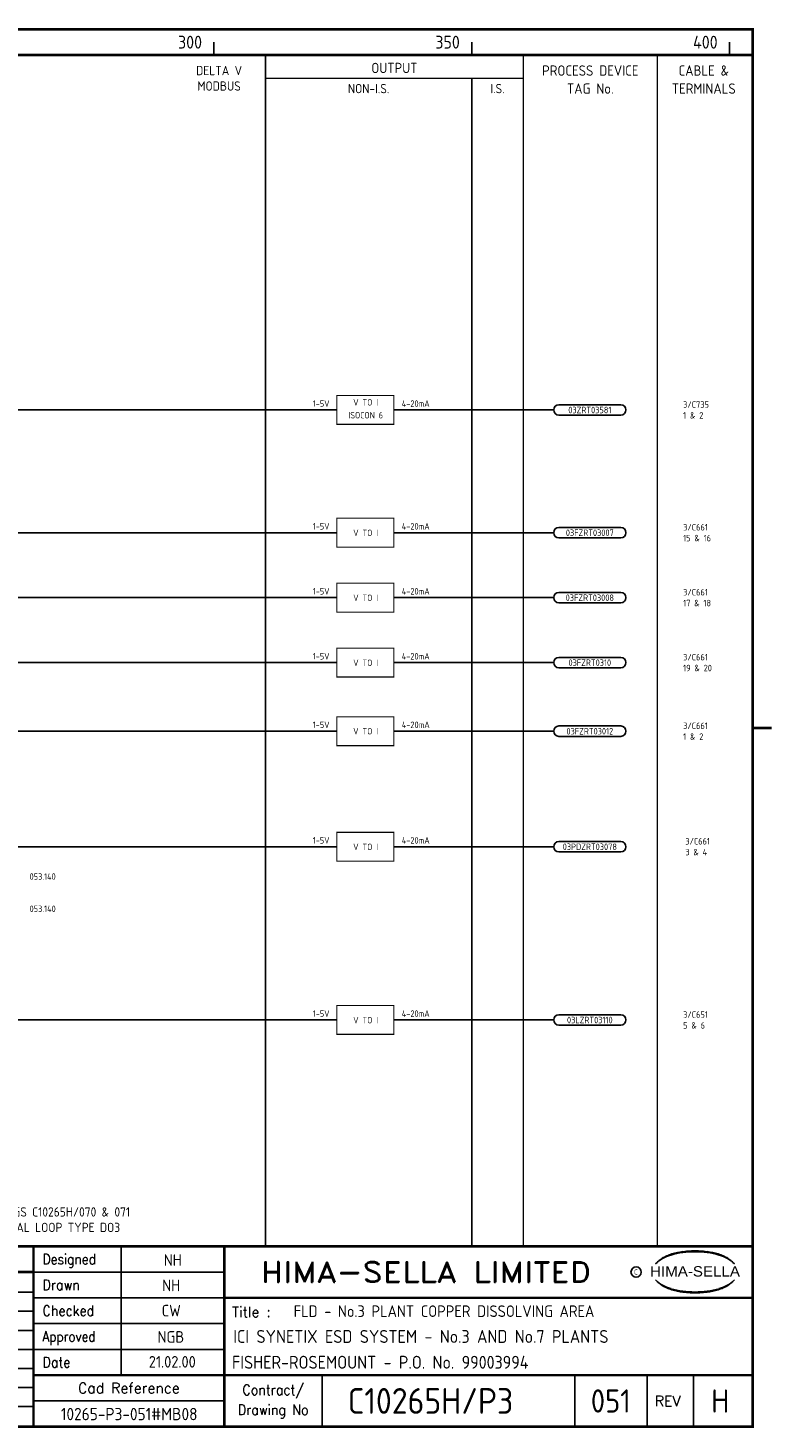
# Model space of a CAD drawing. Extents: x 0 to 408, y 0 to 275.
# Tile 3 of 3: x 264 to 408, y 0 to 272. Entities that reach past the tile are written whole.
import ezdxf
from ezdxf.enums import TextEntityAlignment as Align

# ---------------------------------------------------------------- set-up
doc = ezdxf.new("R2010")
doc.units = 0
doc.header["$LTSCALE"] = 0.25
doc.header["$MEASUREMENT"] = 0
doc.linetypes.add('HIDDEN', pattern=[0.375, 0.25, -0.125])
doc.layers.get('0').update_dxf_attribs({"color": 41, "linetype": 'CONTINUOUS'})
for name, color, linetype in [('00-DRG_FRAME', 12, 'CONTINUOUS'), ('02-TEXT', 2, 'CONTINUOUS'), ('051', 7, 'CONTINUOUS'), ('051-TEXT', 2, 'CONTINUOUS')]:
    doc.layers.add(name, color=color, linetype=linetype)
doc.styles.add('ARIAL', font='arial.ttf', dxfattribs={"height": 2.5})
doc.styles.add('ISO', font='iso.shx')
doc.styles.add('ROMAND', font='ROMAND')

# ---------------------------------------------------------------- blocks, each defined once
blk = doc.blocks.new('A3-REVA')
at = {"layer": '051-TEXT', "style": 'ISO'}
for tag, p in [('DESIGNED', (292.01, 31.7)), ('A', (117.73, 27.28)), ('DES', (127.73, 27.28)), ('DRN', (137.73, 27.28)), ('CHKD', (147.73, 27.28)), ('APPD', (157.73, 27.28)), ('DATE', (256, 27.28)), ('DRAWN', (291.72, 26.77)), ('CHECKED', (291.72, 21.89)), ('APPD', (291.65, 16.79)), ('DATE', (291.92, 11.96))]:
    blk.add_attdef(tag, text='', height=2.25, dxfattribs=at).set_placement(p, align=Align.CENTER)
blk.add_attdef('DESCRIPTION', (165.03, 27.28), '', height=2.25, dxfattribs=at)
blk = doc.blocks.new('A3-TITLE')
at = {"layer": '051-TEXT', "style": 'ISO'}
blk.add_attdef('TITLE_1', (315.46, 21.78), '', height=2.25, dxfattribs=at)
for tag, p in [('DRGNO', (376.96, 3.24)), ('REV.', (398.2, 3.24))]:
    blk.add_attdef(tag, text='', height=4.5, dxfattribs=at).set_placement(p, align=Align.CENTER)
blk = doc.blocks.new('A3-CONTRACT')
at = {"layer": '051-TEXT', "color": 41, "style": 'ISO'}
for tag, height, p in [('SCALE', 2.25, (106.71, 31.82)), ('DIMS', 2.25, (106.71, 26.8)), ('CONTRACT', 4.5, (344.94, 3.1)), ('CAD-REF', 2.25, (283.73, 1.84))]:
    blk.add_attdef(tag, text='', height=height, dxfattribs=at).set_placement(p, align=Align.CENTER)
for tag, p in [('TITLE_2', (303.86, 17.28)), ('TITLE_3', (303.79, 12.78))]:
    blk.add_attdef(tag, p, '', height=2.25, dxfattribs=at)

msp = doc.modelspace()

# ---------------------------------------------------------------- linework, layer by layer
at = {"layer": '00-DRG_FRAME'}
for p, q in [((300, 266.5), (300, 269)), ((350, 266.5), (350, 269)), ((400, 266.5), (400, 269)), ((282, 35.5), (282, 10.5)), ((265, 30.5), (302, 30.5)), ((265, 26.59), (112.7, 26.59)), ((302, 25.5), (265, 25.5)), ((265, 22.89), (112.7, 22.89)), ((265, 19.19), (112.7, 19.19)), ((265, 20.5), (302, 20.5)), ((265, 15.49), (112.7, 15.49)), ((302, 15.5), (265, 15.5)), ((265, 11.79), (112.7, 11.79)), ((321, 10.5), (321, 0.5)), ((370, 10.5), (370, 0.5)), ((384, 0.5), (384, 10.5)), ((393, 10.5), (393, 0.5)), ((265, 8.09), (112.7, 8.09)), ((302, 5.5), (265, 5.5)), ((265, 4.39), (112.7, 4.39))]:
    msp.add_line(p, q, dxfattribs=at)
at = {"layer": '00-DRG_FRAME', "const_width": 0.5}
msp.add_lwpolyline([(14.5, 0.5), (404.5, 0.5), (404.5, 271.5), (14.5, 271.5)], close=True, dxfattribs=at)
at = {"layer": '00-DRG_FRAME'}
for points, const_width in [([(14.5, 266.5), (404.5, 266.5)], 0.5), ([(310, 266.5), (310, 35.5)], 0.3), ([(360, 266.5), (360, 35.5)], 0.3), ([(386, 266.5), (386, 35.5)], 0.3), ([(310, 262), (360, 262)], 0.3), ([(404.5, 136), (408.18, 136)], 0.5), ([(404.5, 35.5), (14.5, 35.5)], 0.5), ([(265, 35.5), (265, 0.5)], 0.5), ([(302, 0.5), (302, 35.5)], 0.5), ([(265, 30.5), (72.5, 30.5)], 0.5), ([(404.5, 25.5), (302, 25.5)], 0.5), ([(265, 10.5), (404.5, 10.5)], 0.5)]:
    msp.add_lwpolyline(points, dxfattribs=dict(at, const_width=const_width))
at = {"layer": '00-DRG_FRAME', "linetype": 'HIDDEN', "ltscale": 20, "const_width": 0.3}
msp.add_lwpolyline([(350.01, 262.07), (350.01, 35.57)], dxfattribs=at)
at = {"layer": '00-DRG_FRAME', "color": 3}
msp.add_circle((381.88, 30.5), 1, dxfattribs=at)
for centre, radius, start, end in [((390.6, 26.83), 7.24, 106.0532, 133.5024), ((390.11, 28.1), 5.98, 122.244, 131.6154), ((389.75, 28.78), 5.21, 111.8206, 122.8668), ((391.78, 24.7), 9.76, 107.5931, 113.9452), ((393.1, 18.5), 15.94, 89.2698, 106.3911), ((392.1, 23.52), 10.99, 96.0146, 107.3203), ((393.29, 16.31), 18.28, 92.8917, 97.3734), ((393.24, 18.86), 15.73, 89.7805, 93.1738), ((393.36, 18.86), 15.73, 86.8262, 90.2195), ((393.51, 18.5), 15.94, 73.6089, 90.7302), ((393.31, 16.31), 18.28, 82.6266, 87.1083), ((394.51, 23.52), 10.99, 72.6797, 83.9854), ((394.83, 24.7), 9.76, 66.0548, 72.4069), ((396, 26.83), 7.24, 46.4976, 73.9468), ((396.85, 28.78), 5.21, 57.1332, 68.1794), ((396.49, 28.1), 5.98, 48.3846, 57.756), ((390.88, 27.01), 7.3, 130.419, 136.057), ((395.73, 27.01), 7.3, 43.943, 49.581), ((390.88, 34.04), 7.3, 223.943, 229.581), ((390.6, 34.23), 7.24, 226.4976, 253.9468), ((390.11, 32.96), 5.98, 228.3846, 237.756), ((389.75, 32.28), 5.21, 237.1332, 248.1794), ((391.78, 36.36), 9.76, 246.0548, 252.4069), ((393.1, 42.56), 15.94, 253.6089, 270.7302), ((393.51, 42.56), 15.94, 269.2698, 286.3911), ((394.83, 36.36), 9.76, 287.5931, 293.9452), ((396, 34.23), 7.24, 286.0532, 313.5024), ((396.85, 32.28), 5.21, 291.8206, 302.8668), ((396.49, 32.96), 5.98, 302.244, 311.6154), ((395.73, 34.04), 7.3, 310.419, 316.057), ((392.1, 37.54), 10.99, 252.6797, 263.9854), ((393.29, 44.75), 18.28, 262.6266, 267.1083), ((393.24, 42.19), 15.73, 266.8262, 270.2195), ((393.36, 42.19), 15.73, 269.7805, 273.1738), ((393.31, 44.75), 18.28, 272.8917, 277.3734), ((394.51, 37.54), 10.99, 276.0146, 287.3203)]:
    msp.add_arc(centre, radius, start, end, dxfattribs=at)
at = {"layer": '051'}
for p, q in [((366.91, 198.69), (378.89, 198.69)), ((323.83, 197.68), (106.69, 197.68)), ((334.89, 197.68), (365.9, 197.68)), ((366.91, 196.67), (378.89, 196.67)), ((323.83, 173.88), (106.69, 173.88)), ((334.89, 173.88), (365.9, 173.88)), ((366.91, 174.89), (378.89, 174.89)), ((366.91, 172.87), (378.89, 172.87)), ((323.83, 161.28), (106.69, 161.28)), ((334.89, 161.28), (365.9, 161.28)), ((366.91, 162.29), (378.89, 162.29)), ((366.91, 160.27), (378.89, 160.27)), ((366.91, 149.69), (378.89, 149.69)), ((323.83, 148.68), (106.69, 148.68)), ((334.89, 148.68), (365.9, 148.68)), ((366.91, 147.67), (378.89, 147.67)), ((366.91, 136.39), (378.89, 136.39)), ((323.83, 135.38), (106.69, 135.38)), ((334.89, 135.38), (365.9, 135.38)), ((366.91, 134.37), (378.89, 134.37)), ((323.83, 112.98), (106.69, 112.98)), ((334.89, 112.98), (365.9, 112.98)), ((366.91, 113.99), (378.89, 113.99)), ((366.91, 111.97), (378.89, 111.97)), ((323.83, 79.38), (106.69, 79.38)), ((334.89, 79.38), (365.9, 79.38)), ((366.91, 80.39), (378.89, 80.39)), ((366.91, 78.37), (378.89, 78.37))]:
    msp.add_line(p, q, dxfattribs=at)
at = {"layer": '051', "const_width": 0.221}
for points in [[(323.83, 194.88), (334.89, 194.88), (334.89, 200.48), (323.83, 200.48)], [(323.83, 171.08), (334.89, 171.08), (334.89, 176.68), (323.83, 176.68)], [(323.83, 158.48), (334.89, 158.48), (334.89, 164.08), (323.83, 164.08)], [(323.83, 145.88), (334.89, 145.88), (334.89, 151.48), (323.83, 151.48)], [(323.83, 132.58), (334.89, 132.58), (334.89, 138.18), (323.83, 138.18)], [(323.83, 110.18), (334.89, 110.18), (334.89, 115.78), (323.83, 115.78)], [(323.83, 76.58), (334.89, 76.58), (334.89, 82.18), (323.83, 82.18)]]:
    msp.add_lwpolyline(points, close=True, dxfattribs=at)
at = {"layer": '051'}
for centre, start, end in [((366.91, 197.68), 90, 270), ((378.89, 197.68), 270, 90), ((366.91, 173.88), 90, 270), ((378.89, 173.88), 270, 90), ((366.91, 161.28), 90, 270), ((378.89, 161.28), 270, 90), ((366.91, 148.68), 90, 270), ((378.89, 148.68), 270, 90), ((366.91, 135.38), 90, 270), ((378.89, 135.38), 270, 90), ((366.91, 112.98), 90, 270), ((378.89, 112.98), 270, 90), ((366.91, 79.38), 90, 270), ((378.89, 79.38), 270, 90)]:
    msp.add_arc(centre, 1.01, start, end, dxfattribs=at)

# ---------------------------------------------------------------- block references
ref = msp.add_blockref('A3-CONTRACT', (0, 0))
ref.add_attrib('SCALE', 'N/A', dxfattribs={"height": 2.5, "style": 'ISO'}).set_placement((106.86, 31.75), align=Align.CENTER)
ref.add_attrib('DIMS', 'N/A', dxfattribs={"height": 2.5, "style": 'ISO'}).set_placement((106.86, 26.75), align=Align.CENTER)
ref.add_attrib('CAD-REF', '10265-P3-051#MB08', dxfattribs={"height": 2.4, "style": 'ISO'}).set_placement((283.57, 1.75), align=Align.CENTER)
ref.add_attrib('TITLE_2', 'ICI SYNETIX ESD SYSTEM - No.3 AND No.7 PLANTS', (303.75, 16.75), dxfattribs={"height": 2.5, "style": 'ISO'})
ref.add_attrib('TITLE_3', 'FISHER-ROSEMOUNT - P.O. No. 99003994', (303.5, 11.75), dxfattribs={"height": 2.5, "style": 'ISO'})
ref.add_attrib('CONTRACT', 'C10265H/P3', dxfattribs={"height": 5, "style": 'ISO'}).set_placement((342, 3), align=Align.CENTER)
at = {"layer": '00-DRG_FRAME'}
ref = msp.add_blockref('A3-REVA', (0, 0), dxfattribs=at)
ref.add_attrib('A', 'P3', dxfattribs={"layer": '051-TEXT', "height": 2.25, "style": 'ISO'}).set_placement((117.73, 27.28), align=Align.CENTER)
ref.add_attrib('DES', 'NH', dxfattribs={"layer": '051-TEXT', "height": 2.25, "style": 'ISO'}).set_placement((127.73, 27.28), align=Align.CENTER)
ref.add_attrib('DRN', 'NH', dxfattribs={"layer": '051-TEXT', "height": 2.25, "style": 'ISO'}).set_placement((137.73, 27.28), align=Align.CENTER)
ref.add_attrib('CHKD', 'CW', dxfattribs={"layer": '051-TEXT', "height": 2.25, "style": 'ISO'}).set_placement((147.73, 27.28), align=Align.CENTER)
ref.add_attrib('APPD', 'NGB', dxfattribs={"layer": '051-TEXT', "height": 2.25, "style": 'ISO'}).set_placement((157.73, 27.28), align=Align.CENTER)
ref.add_attrib('DESCRIPTION', 'CLIENTS COMMENTS.', (165.03, 27.28), dxfattribs={"layer": '051-TEXT', "height": 2.25, "style": 'ISO'})
ref.add_attrib('DATE', '20.04.00', dxfattribs={"layer": '051-TEXT', "height": 2.25, "style": 'ISO'}).set_placement((256, 27.28), align=Align.CENTER)
ref.add_attrib('DESIGNED', 'NH', dxfattribs={"layer": '051-TEXT', "height": 2.25, "style": 'ISO'}).set_placement((292.01, 31.7), align=Align.CENTER)
ref.add_attrib('DRAWN', 'NH', dxfattribs={"layer": '051-TEXT', "height": 2.25, "style": 'ISO'}).set_placement((291.72, 26.77), align=Align.CENTER)
ref.add_attrib('CHECKED', 'CW', dxfattribs={"layer": '051-TEXT', "height": 2.25, "style": 'ISO'}).set_placement((291.72, 21.89), align=Align.CENTER)
ref.add_attrib('APPD', 'NGB', dxfattribs={"layer": '051-TEXT', "height": 2.25, "style": 'ISO'}).set_placement((291.65, 16.79), align=Align.CENTER)
ref.add_attrib('DATE', '21.02.00', dxfattribs={"layer": '051-TEXT', "height": 2.25, "style": 'ISO'}).set_placement((291.92, 11.96), align=Align.CENTER)
msp.add_blockref('A3-TITLE', (0, 0), dxfattribs=at).add_auto_attribs({'TITLE_1': 'FLD - No.3 PLANT COPPER DISSOLVING AREA', 'DRGNO': '051', 'REV.': 'H'})

# ---------------------------------------------------------------- texts
at = {"layer": '00-DRG_FRAME', "style": 'ISO'}
for s, p in [('300', (297.69, 267.75)), ('350', (347.69, 267.75)), ('400', (397.69, 267.75))]:
    msp.add_text(s, height=2.5, dxfattribs=at).set_placement(p, align=Align.RIGHT)
for s, height, p in [('DELTA V', 1.8, (301, 263.5)), ('OUTPUT', 2, (335, 264)), ('PROCESS DEVICE', 2, (373, 263.5)), ('CABLE &', 2, (395, 263.5)), ('MODBUS', 1.8, (301, 260.5)), ('NON-I.S.', 1.8, (330, 260)), ('I.S.', 1.8, (355, 260)), ('TAG No.', 2, (373, 260)), ('TERMINALS', 2, (395, 260))]:
    msp.add_text(s, height=height, dxfattribs=at).set_placement(p, align=Align.MIDDLE)
at = {"layer": '00-DRG_FRAME', "color": 4, "style": 'ROMAND'}
for s, width, p in [('Designed', 0.87, (266.75, 32)), ('Drawn', 0.9, (266.75, 27)), ('Checked', 0.9, (266.75, 22)), ('Approved', 0.85, (266.75, 17)), ('Date', 0.9, (266.75, 12))]:
    msp.add_text(s, height=2, dxfattribs=dict(at, width=width)).set_placement(p)
at = {"layer": '00-DRG_FRAME', "style": 'ROMAND', "width": 1.15}
msp.add_text('HIMA-SELLA LIMITED', height=4, dxfattribs=at).set_placement((341.1, 30.5), align=Align.MIDDLE)
at = {"layer": '00-DRG_FRAME', "color": 3, "style": 'ISO', "width": 0.9}
msp.add_text('C', height=1, dxfattribs=at).set_placement((381.84, 30), align=Align.CENTER)
at = {"layer": '00-DRG_FRAME', "style": 'ARIAL', "width": 1.05}
msp.add_text('HIMA-SELLA', height=2, dxfattribs=at).set_placement((393.3, 29.63), align=Align.CENTER)
at = {"layer": '00-DRG_FRAME', "color": 4, "style": 'ROMAND'}
msp.add_text('Title :', height=2, dxfattribs=at).set_placement((303.5, 21.75))
for s, p in [('Cad Reference', (283.5, 8)), ('REV', (388, 5.5))]:
    msp.add_text(s, height=2, dxfattribs=at).set_placement(p, align=Align.MIDDLE)
at = {"layer": '00-DRG_FRAME', "color": 4, "style": 'ROMAND', "width": 0.9}
for s, p in [('Contract/', (311.5, 7.5)), ('Drawing No', (311.5, 3.5))]:
    msp.add_text(s, height=2, dxfattribs=at).set_placement(p, align=Align.MIDDLE)
at = {"layer": '02-TEXT', "style": 'ISO'}
for s, p in [('FOR TYPICAL LOOP TYPES SEE DRGS C10265H/070 & 071', (225.57, 42.15)), ('ALL ANNUNCIATOR OUTPUTS TYPICAL LOOP TYPE DO3', (225.57, 39.15))]:
    msp.add_text(s, height=1.8, dxfattribs=at).set_placement(p, align=Align.MIDDLE_LEFT)
at = {"layer": '051-TEXT', "style": 'ISO'}
for p in [(322.43, 198.91), (322.43, 175.11), (322.43, 162.51), (322.43, 149.91), (322.43, 136.61), (322.43, 114.21), (322.43, 80.61)]:
    msp.add_text('1-5V', height=1.26, dxfattribs=at).set_placement(p, align=Align.MIDDLE_RIGHT)
for s, p in [('V TO I', (329.43, 199.16)), ('03ZRT03581', (372.9, 197.67)), ('ISOCON 6', (329.43, 196.66)), ('V TO I', (329.43, 173.85)), ('03FZRT03007', (372.9, 173.87)), ('V TO I', (329.43, 161.25)), ('03FZRT03008', (372.9, 161.27)), ('V TO I', (329.43, 148.65)), ('03FZRT0310', (372.9, 148.67)), ('V TO I', (329.43, 135.38)), ('03FZRT03012', (372.9, 135.37)), ('V TO I', (329.43, 112.95)), ('03PDZRT03078', (372.9, 112.97)), ('V TO I', (329.43, 79.35)), ('03LZRT03110', (372.9, 79.37))]:
    msp.add_text(s, height=1.26, dxfattribs=at).set_placement(p, align=Align.MIDDLE)
for s, p in [('4-20mA', (336.43, 198.91)), ('3/C735', (391.01, 198.73)), ('1 & 2', (391.01, 196.63)), ('4-20mA', (336.43, 175.11)), ('3/C661', (391.01, 174.93)), ('15 & 16', (391.01, 172.83)), ('4-20mA', (336.43, 162.51)), ('3/C661', (391.01, 162.33)), ('17 & 18', (391.01, 160.23)), ('4-20mA', (336.43, 149.91)), ('3/C661', (391.01, 149.73)), ('19 & 20', (391.01, 147.63)), ('4-20mA', (336.43, 136.61)), ('3/C661', (391.01, 136.43)), ('1 & 2', (391.01, 134.33)), ('4-20mA', (336.43, 114.21)), ('3/C661', (391.43, 114.03)), ('3 & 4', (391.43, 111.93)), ('053.140', (264.24, 107.18)), ('053.140', (264.24, 100.94)), ('4-20mA', (336.43, 80.61)), ('5 & 6', (391.01, 78.33)), ('3/C651', (391.01, 80.43))]:
    msp.add_text(s, height=1.26, dxfattribs=at).set_placement(p, align=Align.MIDDLE_LEFT)

doc.saveas('drawing.dxf')
